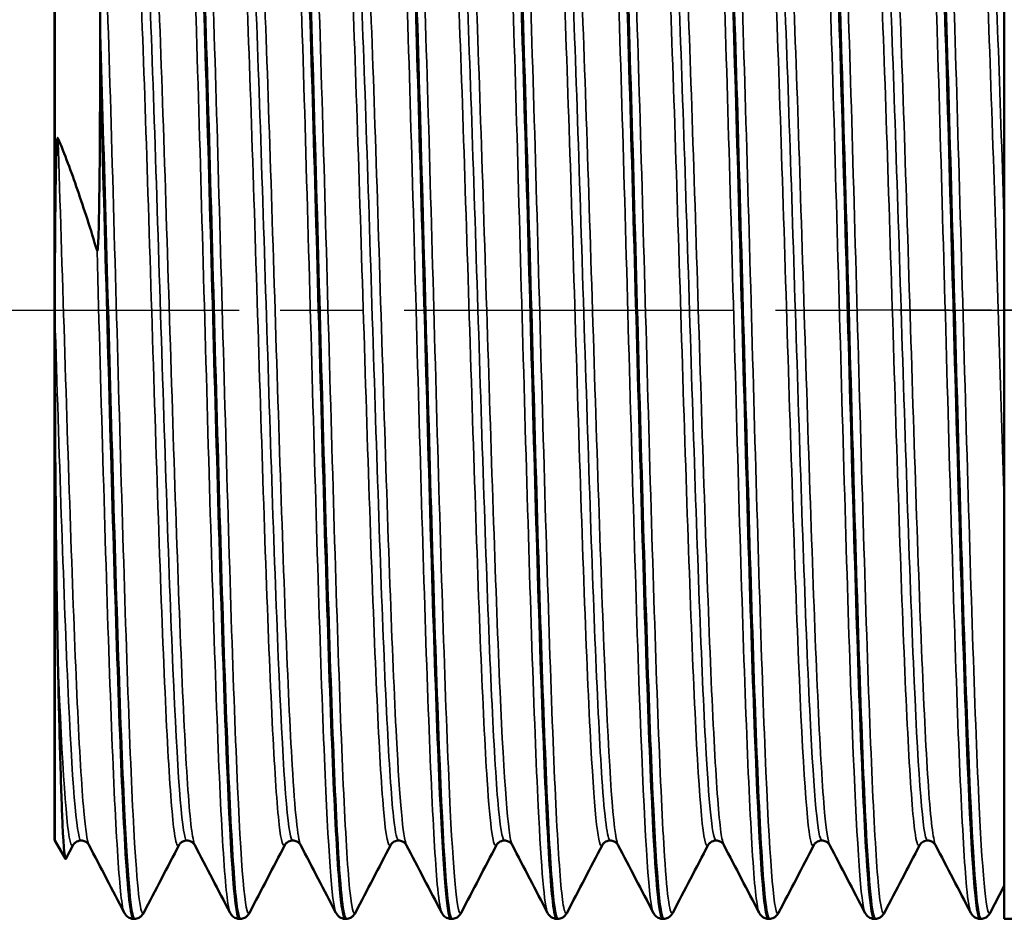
# Model space of a CAD drawing. Header units: millimetres. Extents: x -786 to 1941, y -69 to 356.
# Tile 4 of 19: x 40 to 57, y 108 to 124. Entities that reach past the tile are written whole.
import ezdxf

# ---------------------------------------------------------------- set-up
doc = ezdxf.new("R2010")
doc.units = ezdxf.units.MM
doc.linetypes.add('CHAIN', pattern=[0.7087, 0.4724, -0.0591, 0.1181, -0.0591])
for name, color, linetype, lineweight in [('Видимые тонкие (ГОСТ)', 7, 'Continuous', 35), ('Видимый контур (ГОСТ)', 7, 'Continuous', 50), ('Осевая линия (ГОСТ)', 7, 'Continuous', 25)]:
    doc.layers.add(name, color=color, linetype=linetype, lineweight=lineweight)

msp = doc.modelspace()

# ---------------------------------------------------------------- linework, layer by layer
at = {"layer": 'Видимые тонкие (ГОСТ)'}
for points, knots in [([(42.335, 129.205), (42.381, 129.29), (42.427, 128.985), (42.474, 128.297), (42.547, 127.21), (42.62, 125.18), (42.693, 122.747), (42.766, 120.34), (42.838, 117.564), (42.911, 115.142), (42.983, 112.721), (43.055, 110.679), (43.128, 109.548), (43.166, 108.949), (43.204, 108.609), (43.243, 108.535)], [7.80043, 7.80043, 7.80043, 7.80043, 8.28116, 8.28116, 8.28116, 9.041091, 9.041091, 9.041091, 9.792901, 9.792901, 9.792901, 10.544378, 10.544378, 10.544378, 10.942022, 10.942022, 10.942022, 10.942022]), ([(45.967, 129.212), (46.031, 129.329), (46.095, 128.666), (46.159, 127.343), (46.231, 125.859), (46.303, 123.559), (46.375, 121.036), (46.447, 118.515), (46.519, 115.795), (46.591, 113.578), (46.663, 111.362), (46.735, 109.67), (46.807, 108.938), (46.83, 108.708), (46.852, 108.573), (46.875, 108.532)], [20.3668, 20.3668, 20.3668, 20.3668, 21.033258, 21.033258, 21.033258, 21.780415, 21.780415, 21.780415, 22.527327, 22.527327, 22.527327, 23.274001, 23.274001, 23.274001, 23.508393, 23.508393, 23.508393, 23.508393]), ([(51.415, 129.207), (51.465, 129.298), (51.515, 128.933), (51.565, 128.134), (51.637, 126.981), (51.709, 124.935), (51.78, 122.523), (51.852, 120.112), (51.924, 117.359), (51.996, 114.972), (52.068, 112.586), (52.14, 110.59), (52.212, 109.495), (52.249, 108.928), (52.286, 108.606), (52.323, 108.534)], [39.216356, 39.216356, 39.216356, 39.216356, 39.733595, 39.733595, 39.733595, 40.480261, 40.480261, 40.480261, 41.226467, 41.226467, 41.226467, 41.972232, 41.972232, 41.972232, 42.357949, 42.357949, 42.357949, 42.357949]), ([(55.047, 129.212), (55.11, 129.326), (55.173, 128.695), (55.236, 127.424), (55.308, 125.969), (55.38, 123.69), (55.452, 121.175), (55.524, 118.666), (55.596, 115.947), (55.667, 113.715), (55.74, 111.463), (55.812, 109.731), (55.885, 108.968), (55.908, 108.72), (55.932, 108.576), (55.955, 108.533)], [51.782727, 51.782727, 51.782727, 51.782727, 52.435479, 52.435479, 52.435479, 53.182625, 53.182625, 53.182625, 53.927967, 53.927967, 53.927967, 54.679753, 54.679753, 54.679753, 54.92432, 54.92432, 54.92432, 54.92432]), ([(42.67, 129.212), (42.678, 129.198), (42.685, 129.172), (42.693, 129.134), (42.766, 128.786), (42.838, 127.429), (42.911, 125.418), (42.983, 123.407), (43.055, 120.763), (43.128, 118.175), (43.2, 115.587), (43.273, 113.081), (43.345, 111.308), (43.417, 109.536), (43.49, 108.516), (43.562, 108.511), (43.567, 108.511), (43.573, 108.516), (43.578, 108.527)], [14.190719, 14.190719, 14.190719, 14.190719, 14.27184, 14.27184, 14.27184, 15.02365, 15.02365, 15.02365, 15.775127, 15.775127, 15.775127, 16.526277, 16.526277, 16.526277, 17.277105, 17.277105, 17.277105, 17.332311, 17.332311, 17.332311, 17.332311]), ([(44.151, 129.208), (44.171, 129.249), (44.192, 129.213), (44.212, 129.096), (44.285, 128.684), (44.357, 127.275), (44.429, 125.232), (44.501, 123.19), (44.573, 120.538), (44.646, 117.96), (44.718, 115.384), (44.79, 112.91), (44.862, 111.178), (44.928, 109.604), (44.993, 108.658), (45.059, 108.527)], [14.083615, 14.083615, 14.083615, 14.083615, 14.296968, 14.296968, 14.296968, 15.046567, 15.046567, 15.046567, 15.795872, 15.795872, 15.795872, 16.544889, 16.544889, 16.544889, 17.225208, 17.225208, 17.225208, 17.225208]), ([(44.486, 129.208), (44.539, 129.1), (44.592, 128.469), (44.646, 127.382), (44.718, 125.908), (44.79, 123.611), (44.862, 121.085), (44.934, 118.559), (45.006, 115.831), (45.079, 113.604), (45.151, 111.379), (45.223, 109.678), (45.295, 108.941), (45.328, 108.604), (45.361, 108.47), (45.394, 108.534)], [20.473904, 20.473904, 20.473904, 20.473904, 21.026621, 21.026621, 21.026621, 21.775639, 21.775639, 21.775639, 22.524374, 22.524374, 22.524374, 23.272832, 23.272832, 23.272832, 23.615497, 23.615497, 23.615497, 23.615497]), ([(46.302, 129.207), (46.326, 129.162), (46.351, 129.008), (46.375, 128.742), (46.447, 127.961), (46.519, 126.226), (46.591, 123.983), (46.663, 121.741), (46.735, 119.014), (46.807, 116.504), (46.879, 113.995), (46.951, 111.728), (47.023, 110.285), (47.085, 109.034), (47.148, 108.415), (47.21, 108.528)], [26.757089, 26.757089, 26.757089, 26.757089, 27.011164, 27.011164, 27.011164, 27.758077, 27.758077, 27.758077, 28.504751, 28.504751, 28.504751, 29.251191, 29.251191, 29.251191, 29.898682, 29.898682, 29.898682, 29.898682]), ([(47.783, 129.205), (47.817, 129.271), (47.851, 129.126), (47.885, 128.764), (47.957, 128.003), (48.029, 126.288), (48.101, 124.062), (48.173, 121.835), (48.244, 119.118), (48.316, 116.608), (48.388, 114.098), (48.46, 111.818), (48.531, 110.354), (48.585, 109.269), (48.638, 108.639), (48.691, 108.531)], [26.649986, 26.649986, 26.649986, 26.649986, 27.003976, 27.003976, 27.003976, 27.74933, 27.74933, 27.74933, 28.494481, 28.494481, 28.494481, 29.239437, 29.239437, 29.239437, 29.791578, 29.791578, 29.791578, 29.791578]), ([(48.118, 129.213), (48.184, 129.081), (48.25, 128.122), (48.316, 126.53), (48.388, 124.798), (48.46, 122.336), (48.531, 119.773), (48.603, 117.211), (48.675, 114.575), (48.747, 112.54), (48.818, 110.505), (48.89, 109.09), (48.962, 108.658), (48.983, 108.53), (49.005, 108.489), (49.026, 108.532)], [33.040275, 33.040275, 33.040275, 33.040275, 33.725231, 33.725231, 33.725231, 34.470186, 34.470186, 34.470186, 35.214951, 35.214951, 35.214951, 35.95953, 35.95953, 35.95953, 36.181867, 36.181867, 36.181867, 36.181867]), ([(49.599, 129.213), (49.604, 129.223), (49.61, 129.229), (49.615, 129.228), (49.688, 129.222), (49.76, 128.196), (49.833, 126.418), (49.905, 124.642), (49.977, 122.134), (50.05, 119.546), (50.122, 116.96), (50.194, 114.321), (50.267, 112.315), (50.339, 110.31), (50.411, 108.957), (50.483, 108.607), (50.491, 108.568), (50.499, 108.542), (50.507, 108.527)], [32.933171, 32.933171, 32.933171, 32.933171, 32.989256, 32.989256, 32.989256, 33.741057, 33.741057, 33.741057, 34.492197, 34.492197, 34.492197, 35.242701, 35.242701, 35.242701, 35.99259, 35.99259, 35.99259, 36.074764, 36.074764, 36.074764, 36.074764]), ([(49.934, 129.205), (49.973, 129.13), (50.011, 128.787), (50.05, 128.183), (50.122, 127.049), (50.194, 125.008), (50.267, 122.589), (50.339, 120.172), (50.411, 117.404), (50.483, 115.002), (50.556, 112.602), (50.628, 110.592), (50.7, 109.493), (50.747, 108.77), (50.795, 108.446), (50.842, 108.533)], [39.32346, 39.32346, 39.32346, 39.32346, 39.722947, 39.722947, 39.722947, 40.47345, 40.47345, 40.47345, 41.223339, 41.223339, 41.223339, 41.972636, 41.972636, 41.972636, 42.465053, 42.465053, 42.465053, 42.465053]), ([(51.75, 129.211), (51.76, 129.193), (51.77, 129.156), (51.78, 129.099), (51.852, 128.694), (51.924, 127.3), (51.996, 125.275), (52.068, 123.251), (52.14, 120.618), (52.212, 118.051), (52.284, 115.486), (52.355, 113.012), (52.427, 111.265), (52.499, 109.518), (52.571, 108.515), (52.642, 108.511), (52.648, 108.511), (52.653, 108.516), (52.658, 108.527)], [45.606645, 45.606645, 45.606645, 45.606645, 45.711011, 45.711011, 45.711011, 46.457216, 46.457216, 46.457216, 47.202981, 47.202981, 47.202981, 47.948328, 47.948328, 47.948328, 48.693278, 48.693278, 48.693278, 48.748238, 48.748238, 48.748238, 48.748238]), ([(53.231, 129.208), (53.251, 129.248), (53.27, 129.217), (53.29, 129.112), (53.362, 128.724), (53.435, 127.335), (53.507, 125.304), (53.579, 123.277), (53.651, 120.631), (53.724, 118.052), (53.796, 115.477), (53.868, 112.994), (53.94, 111.245), (54.006, 109.633), (54.073, 108.659), (54.139, 108.527)], [45.499542, 45.499542, 45.499542, 45.499542, 45.703122, 45.703122, 45.703122, 46.453628, 46.453628, 46.453628, 47.202926, 47.202926, 47.202926, 47.951106, 47.951106, 47.951106, 48.641134, 48.641134, 48.641134, 48.641134]), ([(53.566, 129.208), (53.619, 129.102), (53.671, 128.49), (53.724, 127.434), (53.796, 125.981), (53.868, 123.701), (53.94, 121.183), (54.012, 118.668), (54.084, 115.942), (54.156, 113.705), (54.228, 111.472), (54.3, 109.75), (54.372, 108.982), (54.406, 108.616), (54.44, 108.468), (54.474, 108.534)], [51.889831, 51.889831, 51.889831, 51.889831, 52.433676, 52.433676, 52.433676, 53.181856, 53.181856, 53.181856, 53.929005, 53.929005, 53.929005, 54.675211, 54.675211, 54.675211, 55.031423, 55.031423, 55.031423, 55.031423]), ([(55.383, 129.207), (55.406, 129.165), (55.429, 129.024), (55.452, 128.784), (55.524, 128.038), (55.596, 126.338), (55.667, 124.12), (55.74, 121.882), (55.812, 119.14), (55.885, 116.607), (55.957, 114.089), (56.029, 111.805), (56.101, 110.341), (56.164, 109.053), (56.227, 108.413), (56.291, 108.528)], [58.173016, 58.173016, 58.173016, 58.173016, 58.413374, 58.413374, 58.413374, 59.158717, 59.158717, 59.158717, 59.910502, 59.910502, 59.910502, 60.657628, 60.657628, 60.657628, 61.314609, 61.314609, 61.314609, 61.314609]), ([(40.96, 128.329), (41.031, 127.281), (41.103, 125.326), (41.175, 122.965), (41.247, 120.603), (41.318, 117.859), (41.39, 115.434), (41.462, 113.009), (41.533, 110.928), (41.605, 109.722), (41.657, 108.844), (41.71, 108.437), (41.762, 108.531)], [8.273775, 8.273775, 8.273775, 8.273775, 9.018355, 9.018355, 9.018355, 9.762844, 9.762844, 9.762844, 10.507243, 10.507243, 10.507243, 11.049126, 11.049126, 11.049126, 11.049126]), ([(41.728, 128.042), (41.765, 128.113), (41.803, 127.959), (41.841, 127.573), (41.917, 126.786), (41.994, 125.044), (42.07, 122.849), (42.145, 120.688), (42.221, 118.116), (42.296, 115.852), (42.371, 113.607), (42.445, 111.692), (42.52, 110.635), (42.559, 110.087), (42.597, 109.773), (42.636, 109.698)], [7.793681, 7.793681, 7.793681, 7.793681, 8.183182, 8.183182, 8.183182, 8.977336, 8.977336, 8.977336, 9.759081, 9.759081, 9.759081, 10.534227, 10.534227, 10.534227, 10.935273, 10.935273, 10.935273, 10.935273]), ([(43.544, 128.042), (43.576, 128.104), (43.607, 128.005), (43.639, 127.739), (43.713, 127.113), (43.788, 125.566), (43.862, 123.521), (43.937, 121.478), (44.011, 118.962), (44.086, 116.662), (44.16, 114.363), (44.234, 112.308), (44.309, 111.058), (44.357, 110.256), (44.404, 109.792), (44.452, 109.697)], [14.076866, 14.076866, 14.076866, 14.076866, 14.404615, 14.404615, 14.404615, 15.177669, 15.177669, 15.177669, 15.950395, 15.950395, 15.950395, 16.7228, 16.7228, 16.7228, 17.218459, 17.218459, 17.218459, 17.218459]), ([(48.992, 128.05), (49.064, 128.185), (49.136, 127.44), (49.207, 125.999), (49.284, 124.466), (49.36, 122.16), (49.436, 119.744), (49.511, 117.379), (49.586, 114.936), (49.66, 113.088), (49.735, 111.242), (49.81, 110.012), (49.884, 109.735), (49.89, 109.715), (49.895, 109.7), (49.9, 109.69)], [32.926422, 32.926422, 32.926422, 32.926422, 33.670479, 33.670479, 33.670479, 34.462309, 34.462309, 34.462309, 35.237381, 35.237381, 35.237381, 36.011732, 36.011732, 36.011732, 36.068014, 36.068014, 36.068014, 36.068014]), ([(50.808, 128.048), (50.872, 128.164), (50.936, 127.596), (51, 126.441), (51.075, 125.1), (51.149, 122.983), (51.223, 120.666), (51.297, 118.351), (51.371, 115.863), (51.446, 113.881), (51.52, 111.899), (51.594, 110.444), (51.668, 109.911), (51.684, 109.795), (51.7, 109.723), (51.716, 109.694)], [39.209607, 39.209607, 39.209607, 39.209607, 39.873559, 39.873559, 39.873559, 40.644109, 40.644109, 40.644109, 41.414111, 41.414111, 41.414111, 42.183587, 42.183587, 42.183587, 42.3512, 42.3512, 42.3512, 42.3512]), ([(52.625, 128.044), (52.676, 128.137), (52.727, 127.804), (52.778, 127.066), (52.852, 125.999), (52.926, 124.099), (53, 121.877), (53.074, 119.632), (53.149, 117.085), (53.224, 114.937), (53.298, 112.794), (53.373, 111.073), (53.447, 110.248), (53.476, 109.933), (53.504, 109.75), (53.533, 109.697)], [45.492792, 45.492792, 45.492792, 45.492792, 46.023911, 46.023911, 46.023911, 46.790726, 46.790726, 46.790726, 47.565694, 47.565694, 47.565694, 48.339253, 48.339253, 48.339253, 48.634385, 48.634385, 48.634385, 48.634385]), ([(54.441, 128.042), (54.48, 128.117), (54.52, 127.937), (54.56, 127.499), (54.634, 126.686), (54.708, 124.992), (54.782, 122.875), (54.857, 120.737), (54.931, 118.192), (55.006, 115.94), (55.08, 113.697), (55.155, 111.771), (55.229, 110.689), (55.269, 110.109), (55.309, 109.775), (55.349, 109.698)], [51.775978, 51.775978, 51.775978, 51.775978, 52.189346, 52.189346, 52.189346, 52.956488, 52.956488, 52.956488, 53.731244, 53.731244, 53.731244, 54.503309, 54.503309, 54.503309, 54.91757, 54.91757, 54.91757, 54.91757]), ([(41.46, 128.044), (41.513, 127.938), (41.566, 127.374), (41.619, 126.41), (41.693, 125.066), (41.767, 122.958), (41.841, 120.656), (41.917, 118.267), (41.994, 115.698), (42.07, 113.687), (42.145, 111.707), (42.221, 110.292), (42.296, 109.839), (42.32, 109.694), (42.344, 109.648), (42.368, 109.696)], [7.914283, 7.914283, 7.914283, 7.914283, 8.463611, 8.463611, 8.463611, 9.229341, 9.229341, 9.229341, 10.023495, 10.023495, 10.023495, 10.80524, 10.80524, 10.80524, 11.055875, 11.055875, 11.055875, 11.055875]), ([(41.594, 127.973), (41.66, 127.968), (41.726, 127.241), (41.791, 125.934), (41.868, 124.409), (41.945, 122.108), (42.022, 119.7), (42.097, 117.33), (42.173, 114.884), (42.249, 113.053), (42.323, 111.238), (42.398, 110.048), (42.473, 109.811), (42.483, 109.78), (42.493, 109.766), (42.502, 109.766)], [7.853982, 7.853982, 7.853982, 7.853982, 8.536627, 8.536627, 8.536627, 9.333432, 9.333432, 9.333432, 10.117786, 10.117786, 10.117786, 10.894956, 10.894956, 10.894956, 10.995574, 10.995574, 10.995574, 10.995574]), ([(43.277, 128.042), (43.323, 127.95), (43.369, 127.513), (43.415, 126.757), (43.49, 125.537), (43.564, 123.502), (43.639, 121.209), (43.713, 118.917), (43.788, 116.395), (43.862, 114.333), (43.937, 112.273), (44.011, 110.696), (44.086, 110.037), (44.119, 109.744), (44.152, 109.634), (44.185, 109.698)], [14.197468, 14.197468, 14.197468, 14.197468, 14.677388, 14.677388, 14.677388, 15.450774, 15.450774, 15.450774, 16.223827, 16.223827, 16.223827, 16.996554, 16.996554, 16.996554, 17.339061, 17.339061, 17.339061, 17.339061]), ([(43.41, 127.972), (43.472, 127.965), (43.533, 127.336), (43.595, 126.182), (43.669, 124.781), (43.744, 122.621), (43.819, 120.298), (43.893, 117.976), (43.968, 115.517), (44.043, 113.6), (44.117, 111.683), (44.192, 110.329), (44.267, 109.91), (44.284, 109.814), (44.301, 109.767), (44.318, 109.769)], [14.137167, 14.137167, 14.137167, 14.137167, 14.775415, 14.775415, 14.775415, 15.550474, 15.550474, 15.550474, 16.325203, 16.325203, 16.325203, 17.099608, 17.099608, 17.099608, 17.27876, 17.27876, 17.27876, 17.27876]), ([(45.093, 128.041), (45.131, 127.967), (45.169, 127.656), (45.208, 127.114), (45.282, 126.067), (45.356, 124.171), (45.431, 121.944), (45.505, 119.718), (45.579, 117.185), (45.653, 115.038), (45.728, 112.891), (45.802, 111.153), (45.876, 110.298), (45.918, 109.819), (45.959, 109.62), (46.001, 109.698)], [20.480653, 20.480653, 20.480653, 20.480653, 20.87943, 20.87943, 20.87943, 21.650314, 21.650314, 21.650314, 22.420913, 22.420913, 22.420913, 23.191234, 23.191234, 23.191234, 23.622246, 23.622246, 23.622246, 23.622246]), ([(45.226, 127.969), (45.279, 127.964), (45.332, 127.51), (45.384, 126.648), (45.459, 125.429), (45.533, 123.407), (45.608, 121.136), (45.682, 118.866), (45.757, 116.373), (45.831, 114.34), (45.905, 112.307), (45.98, 110.757), (46.054, 110.114), (46.081, 109.883), (46.108, 109.77), (46.134, 109.772)], [20.420352, 20.420352, 20.420352, 20.420352, 20.966993, 20.966993, 20.966993, 21.739585, 21.739585, 21.739585, 22.511896, 22.511896, 22.511896, 23.283932, 23.283932, 23.283932, 23.561945, 23.561945, 23.561945, 23.561945]), ([(45.36, 128.044), (45.384, 128.091), (45.407, 128.048), (45.431, 127.912), (45.505, 127.48), (45.579, 126.114), (45.653, 124.186), (45.728, 122.259), (45.802, 119.793), (45.876, 117.46), (45.95, 115.127), (46.024, 112.953), (46.099, 111.531), (46.155, 110.447), (46.212, 109.809), (46.268, 109.694)], [20.360051, 20.360051, 20.360051, 20.360051, 20.604155, 20.604155, 20.604155, 21.374754, 21.374754, 21.374754, 22.145075, 22.145075, 22.145075, 22.915123, 22.915123, 22.915123, 23.501644, 23.501644, 23.501644, 23.501644]), ([(46.909, 128.043), (46.935, 127.994), (46.962, 127.832), (46.988, 127.554), (47.062, 126.779), (47.136, 125.112), (47.21, 123.008), (47.284, 120.904), (47.359, 118.385), (47.433, 116.136), (47.507, 113.887), (47.581, 111.932), (47.655, 110.802), (47.709, 109.976), (47.763, 109.597), (47.817, 109.695)], [26.763839, 26.763839, 26.763839, 26.763839, 27.038869, 27.038869, 27.038869, 27.807644, 27.807644, 27.807644, 28.576182, 28.576182, 28.576182, 29.344488, 29.344488, 29.344488, 29.905431, 29.905431, 29.905431, 29.905431]), ([(47.042, 127.967), (47.085, 127.965), (47.127, 127.681), (47.169, 127.12), (47.243, 126.131), (47.317, 124.294), (47.391, 122.108), (47.466, 119.923), (47.54, 117.416), (47.614, 115.268), (47.688, 113.122), (47.762, 111.36), (47.837, 110.463), (47.875, 110.003), (47.913, 109.773), (47.951, 109.773)], [26.703538, 26.703538, 26.703538, 26.703538, 27.140194, 27.140194, 27.140194, 27.910704, 27.910704, 27.910704, 28.680981, 28.680981, 28.680981, 29.451031, 29.451031, 29.451031, 29.84513, 29.84513, 29.84513, 29.84513]), ([(47.176, 128.048), (47.188, 128.071), (47.199, 128.072), (47.21, 128.051), (47.284, 127.915), (47.359, 126.833), (47.433, 125.1), (47.507, 123.368), (47.581, 121.004), (47.655, 118.649), (47.729, 116.295), (47.803, 113.977), (47.877, 112.323), (47.946, 110.777), (48.015, 109.827), (48.084, 109.69)], [26.643237, 26.643237, 26.643237, 26.643237, 26.761485, 26.761485, 26.761485, 27.530023, 27.530023, 27.530023, 28.298329, 28.298329, 28.298329, 29.066409, 29.066409, 29.066409, 29.784829, 29.784829, 29.784829, 29.784829]), ([(48.725, 128.047), (48.738, 128.023), (48.751, 127.971), (48.764, 127.89), (48.838, 127.432), (48.912, 126.051), (48.986, 124.121), (49.06, 122.191), (49.134, 119.734), (49.207, 117.413), (49.284, 115.016), (49.36, 112.794), (49.436, 111.384), (49.502, 110.173), (49.567, 109.572), (49.633, 109.691)], [33.047024, 33.047024, 33.047024, 33.047024, 33.182751, 33.182751, 33.182751, 33.94979, 33.94979, 33.94979, 34.716638, 34.716638, 34.716638, 35.508468, 35.508468, 35.508468, 36.188617, 36.188617, 36.188617, 36.188617]), ([(48.859, 127.967), (48.889, 127.969), (48.919, 127.826), (48.949, 127.537), (49.023, 126.822), (49.097, 125.218), (49.171, 123.16), (49.247, 121.03), (49.324, 118.438), (49.401, 116.134), (49.476, 113.885), (49.551, 111.937), (49.625, 110.83), (49.672, 110.134), (49.72, 109.776), (49.767, 109.772)], [32.986723, 32.986723, 32.986723, 32.986723, 33.298063, 33.298063, 33.298063, 34.066867, 34.066867, 34.066867, 34.862657, 34.862657, 34.862657, 35.63979, 35.63979, 35.63979, 36.128316, 36.128316, 36.128316, 36.128316]), ([(50.541, 128.049), (50.545, 128.041), (50.55, 128.029), (50.554, 128.014), (50.629, 127.761), (50.703, 126.56), (50.777, 124.739), (50.852, 122.919), (50.926, 120.5), (51, 118.144), (51.075, 115.789), (51.149, 113.523), (51.223, 111.963), (51.297, 110.404), (51.371, 109.569), (51.446, 109.684), (51.447, 109.686), (51.448, 109.688), (51.449, 109.69)], [39.330209, 39.330209, 39.330209, 39.330209, 39.376875, 39.376875, 39.376875, 40.148595, 40.148595, 40.148595, 40.919718, 40.919718, 40.919718, 41.690268, 41.690268, 41.690268, 42.46027, 42.46027, 42.46027, 42.471802, 42.471802, 42.471802, 42.471802]), ([(50.675, 127.968), (50.698, 127.971), (50.722, 127.883), (50.746, 127.702), (50.82, 127.133), (50.895, 125.646), (50.969, 123.648), (51.043, 121.652), (51.118, 119.171), (51.192, 116.882), (51.267, 114.596), (51.341, 112.529), (51.415, 111.248), (51.471, 110.287), (51.527, 109.776), (51.583, 109.769)], [39.269908, 39.269908, 39.269908, 39.269908, 39.515044, 39.515044, 39.515044, 40.288187, 40.288187, 40.288187, 41.06075, 41.06075, 41.06075, 41.832759, 41.832759, 41.832759, 42.411501, 42.411501, 42.411501, 42.411501]), ([(52.357, 128.049), (52.423, 127.916), (52.49, 127.041), (52.556, 125.6), (52.63, 123.997), (52.704, 121.713), (52.778, 119.364), (52.852, 117.017), (52.926, 114.632), (53, 112.854), (53.074, 111.057), (53.149, 109.901), (53.224, 109.705), (53.237, 109.668), (53.251, 109.665), (53.265, 109.693)], [45.613395, 45.613395, 45.613395, 45.613395, 46.302869, 46.302869, 46.302869, 47.07007, 47.07007, 47.07007, 47.836885, 47.836885, 47.836885, 48.611853, 48.611853, 48.611853, 48.754987, 48.754987, 48.754987, 48.754987]), ([(52.491, 127.972), (52.504, 127.973), (52.516, 127.948), (52.529, 127.895), (52.603, 127.587), (52.677, 126.35), (52.751, 124.52), (52.825, 122.69), (52.899, 120.288), (52.974, 117.966), (53.048, 115.62), (53.123, 113.382), (53.198, 111.873), (53.265, 110.524), (53.332, 109.772), (53.399, 109.766)], [45.553093, 45.553093, 45.553093, 45.553093, 45.685309, 45.685309, 45.685309, 46.454484, 46.454484, 46.454484, 47.223269, 47.223269, 47.223269, 48.000353, 48.000353, 48.000353, 48.694686, 48.694686, 48.694686, 48.694686]), ([(54.173, 128.045), (54.228, 127.934), (54.283, 127.327), (54.338, 126.294), (54.412, 124.905), (54.486, 122.76), (54.56, 120.44), (54.634, 118.123), (54.708, 115.657), (54.782, 113.711), (54.857, 111.744), (54.931, 110.33), (55.006, 109.857), (55.031, 109.698), (55.056, 109.646), (55.081, 109.696)], [51.89658, 51.89658, 51.89658, 51.89658, 52.467528, 52.467528, 52.467528, 53.235505, 53.235505, 53.235505, 54.002647, 54.002647, 54.002647, 54.777403, 54.777403, 54.777403, 55.038172, 55.038172, 55.038172, 55.038172]), ([(54.307, 127.974), (54.31, 127.975), (54.313, 127.973), (54.316, 127.971), (54.39, 127.9), (54.464, 126.889), (54.538, 125.213), (54.612, 123.538), (54.686, 121.219), (54.76, 118.884), (54.835, 116.526), (54.91, 114.18), (54.985, 112.496), (55.06, 110.818), (55.134, 109.817), (55.209, 109.767), (55.211, 109.765), (55.213, 109.765), (55.215, 109.765)], [51.836279, 51.836279, 51.836279, 51.836279, 51.866347, 51.866347, 51.866347, 52.636342, 52.636342, 52.636342, 53.405488, 53.405488, 53.405488, 54.182467, 54.182467, 54.182467, 54.956704, 54.956704, 54.956704, 54.977871, 54.977871, 54.977871, 54.977871]), ([(55.989, 128.042), (56.033, 127.956), (56.076, 127.567), (56.12, 126.89), (56.194, 125.729), (56.269, 123.739), (56.343, 121.464), (56.406, 119.549), (56.469, 117.451), (56.531, 115.587)], [58.179765, 58.179765, 58.179765, 58.179765, 58.630853, 58.630853, 58.630853, 59.404327, 59.404327, 59.404327, 60.055213, 60.055213, 60.055213, 60.055213]), ([(56.123, 127.974), (56.191, 127.968), (56.259, 127.193), (56.326, 125.811), (56.395, 124.419), (56.463, 122.428), (56.531, 120.303)], [58.119464, 58.119464, 58.119464, 58.119464, 58.82328, 58.82328, 58.82328, 59.532134, 59.532134, 59.532134, 59.532134]), ([(40.289, 121.822), (40.363, 119.594), (40.437, 117.076), (40.511, 114.948), (40.585, 112.82), (40.658, 111.107), (40.732, 110.272), (40.762, 109.943), (40.791, 109.751), (40.82, 109.697)], [2.814799, 2.814799, 2.814799, 2.814799, 3.582155, 3.582155, 3.582155, 4.349411, 4.349411, 4.349411, 4.652088, 4.652088, 4.652088, 4.652088]), ([(40.96, 119.889), (41.031, 117.331), (41.103, 114.687), (41.175, 112.634), (41.247, 110.581), (41.318, 109.14), (41.39, 108.679), (41.402, 108.601), (41.414, 108.551), (41.427, 108.529)], [3.043026, 3.043026, 3.043026, 3.043026, 3.787606, 3.787606, 3.787606, 4.532095, 4.532095, 4.532095, 4.658837, 4.658837, 4.658837, 4.658837]), ([(40.236, 118.751), (40.31, 116.416), (40.384, 114.107), (40.458, 112.451), (40.532, 110.796), (40.606, 109.811), (40.681, 109.766), (40.682, 109.765), (40.684, 109.765), (40.686, 109.765)], [3.154621, 3.154621, 3.154621, 3.154621, 3.923927, 3.923927, 3.923927, 4.693131, 4.693131, 4.693131, 4.712389, 4.712389, 4.712389, 4.712389]), ([(40.289, 112.81), (40.363, 111.04), (40.437, 109.903), (40.511, 109.706), (40.525, 109.668), (40.538, 109.665), (40.552, 109.693)], [3.8609582, 3.8609582, 3.8609582, 3.8609582, 4.6283143, 4.6283143, 4.6283143, 4.77269, 4.77269, 4.77269, 4.77269])]:
    msp.add_open_spline(points, degree=3, knots=knots, dxfattribs=at)
at = {"layer": 'Видимый контур (ГОСТ)'}
for p, q in [((56.531, 108.42), (56.531, 129.32)), ((40.231, 127.967), (40.231, 109.773)), ((40.236, 109.765), (40.236, 127.974)), ((40.236, 127.974), (40.236, 109.765)), ((41.012, 123.059), (41.012, 123.614)), ((40.231, 109.773), (40.236, 109.765)), ((40.236, 109.765), (40.418, 109.449)), ((40.552, 109.69), (40.427, 109.45)), ((56.531, 108.988), (56.291, 108.526)), ((41.603, 108.42), (41.586, 108.42)), ((43.419, 108.42), (43.402, 108.42)), ((45.235, 108.42), (45.218, 108.42)), ((47.051, 108.42), (47.034, 108.42)), ((48.867, 108.42), (48.85, 108.42)), ((50.683, 108.42), (50.666, 108.42)), ((52.499, 108.42), (52.482, 108.42)), ((54.315, 108.42), (54.298, 108.42)), ((56.131, 108.42), (56.114, 108.42)), ((57.731, 108.42), (56.531, 108.42))]:
    msp.add_line(p, q, dxfattribs=at)
for points, knots in [([(42.493, 129.318), (42.503, 129.319), (42.513, 129.303), (42.523, 129.268), (42.596, 129.005), (42.668, 127.706), (42.741, 125.712), (42.814, 123.737), (42.886, 121.102), (42.958, 118.491), (43.03, 115.881), (43.103, 113.322), (43.175, 111.476), (43.247, 109.631), (43.319, 108.519), (43.392, 108.426), (43.395, 108.422), (43.398, 108.42), (43.402, 108.42)], [7.85275, 7.85275, 7.85275, 7.85275, 7.953658, 7.953658, 7.953658, 8.710943, 8.710943, 8.710943, 9.461026, 9.461026, 9.461026, 10.210779, 10.210779, 10.210779, 10.960208, 10.960208, 10.960208, 10.995574, 10.995574, 10.995574, 10.995574]), ([(43.419, 108.424), (43.402, 108.421), (43.384, 108.476), (43.366, 108.591), (43.295, 109.058), (43.223, 110.514), (43.151, 112.586), (43.08, 114.656), (43.008, 117.32), (42.936, 119.897), (42.865, 122.472), (42.793, 124.936), (42.722, 126.661), (42.651, 128.354), (42.581, 129.318), (42.511, 129.32)], [-17.279991, -17.279991, -17.279991, -17.279991, -17.097578, -17.097578, -17.097578, -16.353102, -16.353102, -16.353102, -15.609473, -15.609473, -15.609473, -14.866606, -14.866606, -14.866606, -14.137167, -14.137167, -14.137167, -14.137167]), ([(44.309, 129.315), (44.364, 129.311), (44.419, 128.751), (44.473, 127.693), (44.545, 126.297), (44.617, 124.051), (44.689, 121.533), (44.761, 119.016), (44.833, 116.252), (44.905, 113.955), (44.977, 111.659), (45.049, 109.851), (45.121, 108.998), (45.154, 108.616), (45.186, 108.427), (45.218, 108.428)], [14.135935, 14.135935, 14.135935, 14.135935, 14.702679, 14.702679, 14.702679, 15.450278, 15.450278, 15.450278, 16.197592, 16.197592, 16.197592, 16.944626, 16.944626, 16.944626, 17.27876, 17.27876, 17.27876, 17.27876]), ([(45.235, 108.426), (45.187, 108.428), (45.139, 108.858), (45.091, 109.687), (45.019, 110.923), (44.948, 113.035), (44.876, 115.484), (44.805, 117.932), (44.733, 120.693), (44.661, 123.063), (44.59, 125.432), (44.518, 127.388), (44.447, 128.431), (44.407, 129.015), (44.367, 129.31), (44.327, 129.311)], [-23.563177, -23.563177, -23.563177, -23.563177, -23.064365, -23.064365, -23.064365, -22.321099, -22.321099, -22.321099, -21.578205, -21.578205, -21.578205, -20.835663, -20.835663, -20.835663, -20.420352, -20.420352, -20.420352, -20.420352]), ([(46.126, 129.313), (46.15, 129.316), (46.175, 129.207), (46.2, 128.981), (46.272, 128.325), (46.343, 126.694), (46.415, 124.508), (46.487, 122.322), (46.559, 119.603), (46.631, 117.047), (46.702, 114.492), (46.774, 112.125), (46.846, 110.554), (46.909, 109.182), (46.971, 108.428), (47.034, 108.421)], [20.419121, 20.419121, 20.419121, 20.419121, 20.675787, 20.675787, 20.675787, 21.421255, 21.421255, 21.421255, 22.166482, 22.166482, 22.166482, 22.911471, 22.911471, 22.911471, 23.561945, 23.561945, 23.561945, 23.561945]), ([(47.051, 108.421), (47.044, 108.42), (47.037, 108.428), (47.03, 108.446), (46.958, 108.631), (46.886, 109.829), (46.814, 111.731), (46.742, 113.631), (46.67, 116.215), (46.598, 118.817), (46.527, 121.417), (46.455, 124.009), (46.383, 125.927), (46.311, 127.843), (46.239, 129.067), (46.167, 129.283), (46.159, 129.308), (46.151, 129.319), (46.143, 129.318)], [-29.846362, -29.846362, -29.846362, -29.846362, -29.773997, -29.773997, -29.773997, -29.026427, -29.026427, -29.026427, -28.279421, -28.279421, -28.279421, -27.532958, -27.532958, -27.532958, -26.787016, -26.787016, -26.787016, -26.703538, -26.703538, -26.703538, -26.703538]), ([(47.942, 129.319), (48.007, 129.316), (48.072, 128.505), (48.137, 127.04), (48.208, 125.425), (48.28, 123.033), (48.352, 120.474), (48.423, 117.915), (48.495, 115.216), (48.566, 113.063), (48.638, 110.911), (48.71, 109.327), (48.781, 108.716), (48.804, 108.519), (48.827, 108.424), (48.85, 108.426)], [26.702306, 26.702306, 26.702306, 26.702306, 27.376736, 27.376736, 27.376736, 28.120217, 28.120217, 28.120217, 28.863503, 28.863503, 28.863503, 29.6066, 29.6066, 29.6066, 29.84513, 29.84513, 29.84513, 29.84513]), ([(48.867, 108.428), (48.832, 108.426), (48.798, 108.648), (48.763, 109.095), (48.691, 110.01), (48.619, 111.859), (48.548, 114.17), (48.476, 116.481), (48.405, 119.232), (48.333, 121.721), (48.262, 124.209), (48.19, 126.412), (48.119, 127.768), (48.065, 128.776), (48.012, 129.307), (47.959, 129.314)], [-36.129547, -36.129547, -36.129547, -36.129547, -35.766855, -35.766855, -35.766855, -35.023942, -35.023942, -35.023942, -34.281208, -34.281208, -34.281208, -33.538648, -33.538648, -33.538648, -32.986723, -32.986723, -32.986723, -32.986723]), ([(49.758, 129.311), (49.793, 129.313), (49.829, 129.085), (49.864, 128.626), (49.936, 127.691), (50.008, 125.807), (50.081, 123.462), (50.153, 121.119), (50.225, 118.34), (50.297, 115.844), (50.369, 113.349), (50.441, 111.162), (50.513, 109.847), (50.564, 108.918), (50.615, 108.431), (50.666, 108.425)], [32.985491, 32.985491, 32.985491, 32.985491, 33.353142, 33.353142, 33.353142, 34.102538, 34.102538, 34.102538, 34.851303, 34.851303, 34.851303, 35.599459, 35.599459, 35.599459, 36.128316, 36.128316, 36.128316, 36.128316]), ([(50.684, 108.42), (50.617, 108.422), (50.55, 109.289), (50.483, 110.839), (50.411, 112.498), (50.339, 114.924), (50.267, 117.494), (50.196, 120.065), (50.124, 122.754), (50.052, 124.876), (49.98, 126.997), (49.909, 128.529), (49.837, 129.081), (49.816, 129.239), (49.796, 129.316), (49.775, 129.314)], [-42.412733, -42.412733, -42.412733, -42.412733, -41.717226, -41.717226, -41.717226, -40.972694, -40.972694, -40.972694, -40.228382, -40.228382, -40.228382, -39.484286, -39.484286, -39.484286, -39.269908, -39.269908, -39.269908, -39.269908]), ([(51.574, 129.319), (51.58, 129.32), (51.586, 129.313), (51.592, 129.3), (51.664, 129.139), (51.736, 127.972), (51.807, 126.098), (51.879, 124.225), (51.951, 121.665), (52.023, 119.072), (52.094, 116.481), (52.166, 113.883), (52.238, 111.942), (52.309, 110.003), (52.381, 108.739), (52.453, 108.474), (52.463, 108.438), (52.472, 108.421), (52.482, 108.422)], [39.268676, 39.268676, 39.268676, 39.268676, 39.331882, 39.331882, 39.331882, 40.076848, 40.076848, 40.076848, 40.821357, 40.821357, 40.821357, 41.565431, 41.565431, 41.565431, 42.30909, 42.30909, 42.30909, 42.411501, 42.411501, 42.411501, 42.411501]), ([(52.5, 108.427), (52.474, 108.424), (52.448, 108.542), (52.422, 108.787), (52.35, 109.47), (52.279, 111.129), (52.207, 113.335), (52.135, 115.541), (52.063, 118.272), (51.991, 120.826), (51.919, 123.379), (51.847, 125.73), (51.775, 127.275), (51.714, 128.592), (51.653, 129.311), (51.591, 129.318)], [-48.695918, -48.695918, -48.695918, -48.695918, -48.428829, -48.428829, -48.428829, -47.68207, -47.68207, -47.68207, -46.93558, -46.93558, -46.93558, -46.189353, -46.189353, -46.189353, -45.553093, -45.553093, -45.553093, -45.553093]), ([(53.39, 129.313), (53.437, 129.311), (53.483, 128.907), (53.53, 128.122), (53.602, 126.912), (53.674, 124.808), (53.746, 122.353), (53.818, 119.902), (53.89, 117.125), (53.962, 114.737), (54.034, 112.352), (54.106, 110.379), (54.177, 109.323), (54.218, 108.73), (54.258, 108.429), (54.298, 108.428)], [45.551862, 45.551862, 45.551862, 45.551862, 46.036517, 46.036517, 46.036517, 46.784045, 46.784045, 46.784045, 47.53047, 47.53047, 47.53047, 48.275877, 48.275877, 48.275877, 48.694686, 48.694686, 48.694686, 48.694686]), ([(54.316, 108.424), (54.261, 108.428), (54.207, 108.987), (54.152, 110.042), (54.08, 111.438), (54.008, 113.689), (53.936, 116.213), (53.864, 118.736), (53.791, 121.504), (53.719, 123.804), (53.647, 126.102), (53.575, 127.908), (53.503, 128.754), (53.471, 129.128), (53.439, 129.313), (53.407, 129.312)], [-54.979103, -54.979103, -54.979103, -54.979103, -54.413248, -54.413248, -54.413248, -53.664138, -53.664138, -53.664138, -52.915342, -52.915342, -52.915342, -52.166853, -52.166853, -52.166853, -51.836279, -51.836279, -51.836279, -51.836279]), ([(55.206, 129.316), (55.222, 129.318), (55.239, 129.271), (55.255, 129.173), (55.327, 128.739), (55.399, 127.311), (55.47, 125.257), (55.542, 123.206), (55.614, 120.552), (55.685, 117.972), (55.758, 115.37), (55.83, 112.87), (55.902, 111.118), (55.973, 109.401), (56.044, 108.421), (56.114, 108.42)], [51.835047, 51.835047, 51.835047, 51.835047, 52.004195, 52.004195, 52.004195, 52.749527, 52.749527, 52.749527, 53.493093, 53.493093, 53.493093, 54.24279, 54.24279, 54.24279, 54.977871, 54.977871, 54.977871, 54.977871]), ([(56.132, 108.422), (56.122, 108.42), (56.112, 108.438), (56.102, 108.475), (56.03, 108.739), (55.959, 110), (55.887, 111.935), (55.816, 113.871), (55.744, 116.461), (55.673, 119.048), (55.601, 121.634), (55.529, 124.191), (55.458, 126.066), (55.386, 127.939), (55.315, 129.115), (55.244, 129.294), (55.237, 129.311), (55.23, 129.319), (55.223, 129.319)], [-61.262288, -61.262288, -61.262288, -61.262288, -61.158602, -61.158602, -61.158602, -60.41586, -60.41586, -60.41586, -59.673206, -59.673206, -59.673206, -58.930639, -58.930639, -58.930639, -58.189103, -58.189103, -58.189103, -58.119464, -58.119464, -58.119464, -58.119464]), ([(40.96, 128.329), (40.977, 127.881), (40.988, 127.245), (41.006, 125.644), (41.012, 124.681), (41.012, 123.614)], [-0.7093678, -0.7093678, -0.7093678, -0.7093678, -0.3595332, -0.3595332, 0, 0, 0, 0]), ([(41.603, 108.423), (41.544, 108.427), (41.485, 109.085), (41.426, 110.305), (41.354, 111.8), (41.282, 114.125), (41.21, 116.676), (41.144, 119.002), (41.078, 121.495), (41.012, 123.614)], [-10.996806, -10.996806, -10.996806, -10.996806, -10.385492, -10.385492, -10.385492, -9.636229, -9.636229, -9.636229, -8.953541, -8.953541, -8.953541, -8.953541]), ([(41.012, 123.059), (41.012, 122.1), (41.007, 121.23), (40.99, 120.276), (40.983, 120.058), (40.973, 119.936), (40.971, 119.913), (40.968, 119.895), (40.967, 119.891), (40.966, 119.887), (40.966, 119.886), (40.965, 119.884), (40.964, 119.884), (40.964, 119.883), (40.964, 119.883), (40.963, 119.883), (40.963, 119.883), (40.962, 119.884), (40.962, 119.884), (40.961, 119.886), (40.96, 119.887), (40.96, 119.889)], [-0.09666966, -0.09666966, -0.09666966, -0.09666966, -0.03427064, -0.03427064, -0.00769672, -0.00769672, -0.00316525, -0.00316525, -0.00200695, -0.00200695, -0.00156152, -0.00156152, -0.0013214, -0.0013214, -0.00113365, -0.00113365, -0.00092918, -0.00092918, -0.00062197, -0.00062197, 0, 0, 0, 0]), ([(41.012, 123.059), (41.084, 120.688), (41.156, 117.927), (41.227, 115.479), (41.299, 113.032), (41.37, 110.922), (41.442, 109.687), (41.49, 108.86), (41.538, 108.43), (41.586, 108.426)], [2.729103, 2.729103, 2.729103, 2.729103, 3.472023, 3.472023, 3.472023, 4.214854, 4.214854, 4.214854, 4.712389, 4.712389, 4.712389, 4.712389]), ([(40.289, 121.822), (40.288, 121.823), (40.288, 121.824), (40.287, 121.825), (40.286, 121.826), (40.286, 121.826), (40.285, 121.826), (40.285, 121.825), (40.284, 121.825), (40.284, 121.824), (40.283, 121.823), (40.282, 121.821), (40.282, 121.819), (40.28, 121.812), (40.279, 121.805), (40.273, 121.765), (40.27, 121.714), (40.26, 121.527), (40.255, 121.324), (40.241, 120.525), (40.236, 119.728), (40.236, 118.751)], [-0.5181665, -0.5181665, -0.5181665, -0.5181665, -0.5132975, -0.5132975, -0.5109318, -0.5109318, -0.5091616, -0.5091616, -0.507293, -0.507293, -0.5045844, -0.5045844, -0.4997776, -0.4997776, -0.4839534, -0.4839534, -0.4294399, -0.4294399, -0.2930618, -0.2930618, 0, 0, 0, 0]), ([(40.96, 119.889), (40.85, 120.254), (40.738, 120.604), (40.515, 121.249), (40.403, 121.547), (40.289, 121.822)], [-0.2604192, -0.2604192, -0.2604192, -0.2604192, -0.1273787, -0.1273787, 0, 0, 0, 0]), ([(40.236, 118.751), (40.236, 117.667), (40.241, 116.598), (40.259, 114.574), (40.271, 113.64), (40.289, 112.81)], [-0.6487241, -0.6487241, -0.6487241, -0.6487241, -0.323175, -0.323175, 0, 0, 0, 0]), ([(40.289, 112.81), (40.302, 112.191), (40.315, 111.642), (40.342, 110.706), (40.355, 110.325), (40.388, 109.612), (40.407, 109.412), (40.427, 109.45), (40.427, 109.45), (40.427, 109.45)], [-4.3348598, -4.3348598, -4.3348598, -4.3348598, -4.0933896, -4.0933896, -3.8501451, -3.8501451, -3.4827839, -3.4827839, -3.4826844, -3.4826844, -3.4826844, -3.4826844]), ([(40.686, 109.765), (40.65, 109.765), (40.616, 109.751), (40.578, 109.725), (40.568, 109.713), (40.557, 109.698), (40.554, 109.693), (40.552, 109.69)], [0, 0, 0, 0, 0.0219886, 0.0219886, 0.04094287, 0.04094287, 0.05822789, 0.05822789, 0.05822789, 0.05822789]), ([(40.82, 109.69), (40.817, 109.695), (40.813, 109.705), (40.786, 109.731), (40.773, 109.741), (40.736, 109.758), (40.711, 109.765), (40.686, 109.765)], [0, 0, 0, 0, 0.02814735, 0.02814735, 0.04292595, 0.04292595, 0.05825305, 0.05825305, 0.05825305, 0.05825305]), ([(42.502, 109.765), (42.467, 109.765), (42.433, 109.751), (42.394, 109.725), (42.384, 109.713), (42.373, 109.698), (42.37, 109.693), (42.368, 109.69)], [0, 0, 0, 0, 0.0219886, 0.0219886, 0.04094287, 0.04094287, 0.05822789, 0.05822789, 0.05822789, 0.05822789]), ([(42.636, 109.69), (42.633, 109.695), (42.629, 109.705), (42.602, 109.731), (42.589, 109.741), (42.552, 109.758), (42.527, 109.765), (42.502, 109.765)], [0, 0, 0, 0, 0.02814735, 0.02814735, 0.04292595, 0.04292595, 0.05825305, 0.05825305, 0.05825305, 0.05825305]), ([(44.318, 109.765), (44.283, 109.765), (44.249, 109.751), (44.21, 109.725), (44.2, 109.713), (44.189, 109.698), (44.186, 109.693), (44.185, 109.69)], [0, 0, 0, 0, 0.0219886, 0.0219886, 0.04094287, 0.04094287, 0.05822789, 0.05822789, 0.05822789, 0.05822789]), ([(44.452, 109.69), (44.45, 109.695), (44.445, 109.705), (44.418, 109.731), (44.405, 109.741), (44.368, 109.758), (44.343, 109.765), (44.318, 109.765)], [0, 0, 0, 0, 0.02814735, 0.02814735, 0.04292595, 0.04292595, 0.05825305, 0.05825305, 0.05825305, 0.05825305]), ([(46.134, 109.765), (46.099, 109.765), (46.065, 109.751), (46.026, 109.725), (46.017, 109.713), (46.005, 109.698), (46.002, 109.693), (46.001, 109.69)], [0, 0, 0, 0, 0.0219886, 0.0219886, 0.04094287, 0.04094287, 0.05822789, 0.05822789, 0.05822789, 0.05822789]), ([(46.268, 109.69), (46.266, 109.695), (46.261, 109.705), (46.234, 109.731), (46.221, 109.741), (46.184, 109.758), (46.159, 109.765), (46.134, 109.765)], [0, 0, 0, 0, 0.02814735, 0.02814735, 0.04292595, 0.04292595, 0.05825305, 0.05825305, 0.05825305, 0.05825305]), ([(47.951, 109.765), (47.915, 109.765), (47.881, 109.751), (47.843, 109.725), (47.833, 109.713), (47.821, 109.698), (47.818, 109.693), (47.817, 109.69)], [0, 0, 0, 0, 0.0219886, 0.0219886, 0.04094287, 0.04094287, 0.05822789, 0.05822789, 0.05822789, 0.05822789]), ([(48.084, 109.69), (48.082, 109.695), (48.077, 109.705), (48.05, 109.731), (48.037, 109.741), (48, 109.758), (47.975, 109.765), (47.951, 109.765)], [0, 0, 0, 0, 0.02814735, 0.02814735, 0.04292595, 0.04292595, 0.05825305, 0.05825305, 0.05825305, 0.05825305]), ([(49.767, 109.765), (49.731, 109.765), (49.697, 109.751), (49.659, 109.725), (49.649, 109.713), (49.637, 109.698), (49.634, 109.693), (49.633, 109.69)], [0, 0, 0, 0, 0.0219886, 0.0219886, 0.04094287, 0.04094287, 0.05822789, 0.05822789, 0.05822789, 0.05822789]), ([(49.9, 109.69), (49.898, 109.695), (49.893, 109.705), (49.866, 109.731), (49.853, 109.741), (49.816, 109.758), (49.792, 109.765), (49.767, 109.765)], [0, 0, 0, 0, 0.02814735, 0.02814735, 0.04292595, 0.04292595, 0.05825305, 0.05825305, 0.05825305, 0.05825305]), ([(51.583, 109.765), (51.547, 109.765), (51.513, 109.751), (51.475, 109.725), (51.465, 109.713), (51.453, 109.698), (51.451, 109.693), (51.449, 109.69)], [0, 0, 0, 0, 0.0219886, 0.0219886, 0.04094287, 0.04094287, 0.05822789, 0.05822789, 0.05822789, 0.05822789]), ([(51.716, 109.69), (51.714, 109.695), (51.709, 109.705), (51.683, 109.731), (51.669, 109.741), (51.632, 109.758), (51.608, 109.765), (51.583, 109.765)], [0, 0, 0, 0, 0.02814735, 0.02814735, 0.04292595, 0.04292595, 0.05825305, 0.05825305, 0.05825305, 0.05825305]), ([(53.399, 109.765), (53.363, 109.765), (53.329, 109.751), (53.291, 109.725), (53.281, 109.713), (53.269, 109.698), (53.267, 109.693), (53.265, 109.69)], [0, 0, 0, 0, 0.0219886, 0.0219886, 0.04094287, 0.04094287, 0.05822789, 0.05822789, 0.05822789, 0.05822789]), ([(53.533, 109.69), (53.53, 109.695), (53.525, 109.705), (53.499, 109.731), (53.485, 109.741), (53.448, 109.758), (53.424, 109.765), (53.399, 109.765)], [0, 0, 0, 0, 0.02814735, 0.02814735, 0.04292595, 0.04292595, 0.05825305, 0.05825305, 0.05825305, 0.05825305]), ([(55.215, 109.765), (55.179, 109.765), (55.145, 109.751), (55.107, 109.725), (55.097, 109.713), (55.085, 109.698), (55.083, 109.693), (55.081, 109.69)], [0, 0, 0, 0, 0.0219886, 0.0219886, 0.04094287, 0.04094287, 0.05822789, 0.05822789, 0.05822789, 0.05822789]), ([(55.349, 109.69), (55.346, 109.695), (55.341, 109.705), (55.315, 109.731), (55.302, 109.741), (55.264, 109.758), (55.24, 109.765), (55.215, 109.765)], [0, 0, 0, 0, 0.02814735, 0.02814735, 0.04292595, 0.04292595, 0.05825305, 0.05825305, 0.05825305, 0.05825305]), ([(41.585, 108.42), (41.549, 108.421), (41.515, 108.435), (41.47, 108.466), (41.457, 108.481), (41.438, 108.506), (41.432, 108.517), (41.427, 108.526)], [0, 0, 0, 0, 0.02092531, 0.02092531, 0.04042021, 0.04042021, 0.05806634, 0.05806634, 0.05806634, 0.05806634]), ([(41.762, 108.526), (41.754, 108.511), (41.744, 108.493), (41.71, 108.46), (41.695, 108.449), (41.655, 108.428), (41.63, 108.421), (41.603, 108.42)], [0, 0, 0, 0, 0.02822066, 0.02822066, 0.04289582, 0.04289582, 0.05809548, 0.05809548, 0.05809548, 0.05809548]), ([(43.401, 108.42), (43.365, 108.421), (43.331, 108.435), (43.286, 108.466), (43.273, 108.481), (43.254, 108.506), (43.248, 108.517), (43.243, 108.526)], [0, 0, 0, 0, 0.02092531, 0.02092531, 0.04042021, 0.04042021, 0.05806634, 0.05806634, 0.05806634, 0.05806634]), ([(43.578, 108.526), (43.57, 108.511), (43.56, 108.493), (43.526, 108.46), (43.511, 108.449), (43.471, 108.428), (43.446, 108.421), (43.419, 108.42)], [0, 0, 0, 0, 0.02822066, 0.02822066, 0.04289582, 0.04289582, 0.05809548, 0.05809548, 0.05809548, 0.05809548]), ([(45.218, 108.42), (45.181, 108.421), (45.147, 108.435), (45.102, 108.466), (45.089, 108.481), (45.07, 108.506), (45.064, 108.517), (45.059, 108.526)], [0, 0, 0, 0, 0.02092531, 0.02092531, 0.04042021, 0.04042021, 0.05806634, 0.05806634, 0.05806634, 0.05806634]), ([(45.394, 108.526), (45.386, 108.511), (45.376, 108.493), (45.342, 108.46), (45.327, 108.449), (45.287, 108.428), (45.262, 108.421), (45.235, 108.42)], [0, 0, 0, 0, 0.02822066, 0.02822066, 0.04289582, 0.04289582, 0.05809548, 0.05809548, 0.05809548, 0.05809548]), ([(47.034, 108.42), (46.997, 108.421), (46.963, 108.435), (46.919, 108.466), (46.905, 108.481), (46.886, 108.506), (46.88, 108.517), (46.875, 108.526)], [0, 0, 0, 0, 0.02092531, 0.02092531, 0.04042021, 0.04042021, 0.05806634, 0.05806634, 0.05806634, 0.05806634]), ([(47.21, 108.526), (47.202, 108.511), (47.192, 108.493), (47.159, 108.46), (47.144, 108.449), (47.104, 108.428), (47.078, 108.421), (47.051, 108.42)], [0, 0, 0, 0, 0.02822066, 0.02822066, 0.04289582, 0.04289582, 0.05809548, 0.05809548, 0.05809548, 0.05809548]), ([(48.85, 108.42), (48.813, 108.421), (48.779, 108.435), (48.735, 108.466), (48.721, 108.481), (48.702, 108.506), (48.696, 108.517), (48.691, 108.526)], [0, 0, 0, 0, 0.02092531, 0.02092531, 0.04042021, 0.04042021, 0.05806634, 0.05806634, 0.05806634, 0.05806634]), ([(49.026, 108.526), (49.018, 108.511), (49.008, 108.493), (48.975, 108.46), (48.96, 108.449), (48.92, 108.428), (48.894, 108.421), (48.867, 108.42)], [0, 0, 0, 0, 0.02822066, 0.02822066, 0.04289582, 0.04289582, 0.05809548, 0.05809548, 0.05809548, 0.05809548]), ([(50.666, 108.42), (50.629, 108.421), (50.595, 108.435), (50.551, 108.466), (50.537, 108.481), (50.518, 108.506), (50.512, 108.517), (50.507, 108.526)], [0, 0, 0, 0, 0.02092531, 0.02092531, 0.04042021, 0.04042021, 0.05806634, 0.05806634, 0.05806634, 0.05806634]), ([(50.842, 108.526), (50.834, 108.511), (50.824, 108.493), (50.791, 108.46), (50.776, 108.449), (50.736, 108.428), (50.71, 108.421), (50.684, 108.42)], [0, 0, 0, 0, 0.02822066, 0.02822066, 0.04289582, 0.04289582, 0.05809548, 0.05809548, 0.05809548, 0.05809548]), ([(52.482, 108.42), (52.445, 108.421), (52.411, 108.435), (52.367, 108.466), (52.353, 108.481), (52.334, 108.506), (52.328, 108.517), (52.323, 108.526)], [0, 0, 0, 0, 0.02092531, 0.02092531, 0.04042021, 0.04042021, 0.05806634, 0.05806634, 0.05806634, 0.05806634]), ([(52.658, 108.526), (52.65, 108.511), (52.64, 108.493), (52.607, 108.46), (52.592, 108.449), (52.552, 108.428), (52.526, 108.421), (52.5, 108.42)], [0, 0, 0, 0, 0.02822066, 0.02822066, 0.04289582, 0.04289582, 0.05809548, 0.05809548, 0.05809548, 0.05809548]), ([(54.298, 108.42), (54.261, 108.421), (54.227, 108.435), (54.183, 108.466), (54.169, 108.481), (54.15, 108.506), (54.144, 108.517), (54.139, 108.526)], [0, 0, 0, 0, 0.02092531, 0.02092531, 0.04042021, 0.04042021, 0.05806634, 0.05806634, 0.05806634, 0.05806634]), ([(54.474, 108.526), (54.466, 108.511), (54.456, 108.493), (54.423, 108.46), (54.408, 108.449), (54.368, 108.428), (54.342, 108.421), (54.316, 108.42)], [0, 0, 0, 0, 0.02822066, 0.02822066, 0.04289582, 0.04289582, 0.05809548, 0.05809548, 0.05809548, 0.05809548]), ([(56.114, 108.42), (56.078, 108.421), (56.044, 108.435), (55.999, 108.466), (55.985, 108.481), (55.967, 108.506), (55.96, 108.517), (55.955, 108.526)], [0, 0, 0, 0, 0.02092531, 0.02092531, 0.04042021, 0.04042021, 0.05806634, 0.05806634, 0.05806634, 0.05806634]), ([(56.291, 108.526), (56.283, 108.511), (56.272, 108.493), (56.239, 108.46), (56.224, 108.449), (56.184, 108.428), (56.158, 108.421), (56.132, 108.42)], [0, 0, 0, 0, 0.02822066, 0.02822066, 0.04289582, 0.04289582, 0.05809548, 0.05809548, 0.05809548, 0.05809548])]:
    msp.add_open_spline(points, degree=3, knots=knots, dxfattribs=at)
for points in [[(41.427, 108.526), (41.224, 108.914), (41.022, 109.302), (40.82, 109.69)], [(42.368, 109.69), (42.166, 109.302), (41.964, 108.914), (41.762, 108.526)], [(43.243, 108.526), (43.04, 108.914), (42.838, 109.302), (42.636, 109.69)], [(44.185, 109.69), (43.982, 109.302), (43.78, 108.914), (43.578, 108.526)], [(45.059, 108.526), (44.857, 108.914), (44.654, 109.302), (44.452, 109.69)], [(46.001, 109.69), (45.798, 109.302), (45.596, 108.914), (45.394, 108.526)], [(46.875, 108.526), (46.673, 108.914), (46.47, 109.302), (46.268, 109.69)], [(47.817, 109.69), (47.615, 109.302), (47.412, 108.914), (47.21, 108.526)], [(48.691, 108.526), (48.489, 108.914), (48.287, 109.302), (48.084, 109.69)], [(49.633, 109.69), (49.431, 109.302), (49.228, 108.914), (49.026, 108.526)], [(50.507, 108.526), (50.305, 108.914), (50.103, 109.302), (49.9, 109.69)], [(51.449, 109.69), (51.247, 109.302), (51.044, 108.914), (50.842, 108.526)], [(52.323, 108.526), (52.121, 108.914), (51.919, 109.302), (51.716, 109.69)], [(53.265, 109.69), (53.063, 109.302), (52.861, 108.914), (52.658, 108.526)], [(54.139, 108.526), (53.937, 108.914), (53.735, 109.302), (53.533, 109.69)], [(55.081, 109.69), (54.879, 109.302), (54.677, 108.914), (54.474, 108.526)], [(55.955, 108.526), (55.753, 108.914), (55.551, 109.302), (55.349, 109.69)]]:
    msp.add_open_spline(points, degree=3, dxfattribs=at)
at = {"layer": 'Осевая линия (ГОСТ)', "linetype": 'CHAIN', "ltscale": 11.993792}
msp.add_line((37.731, 118.87), (70.731, 118.87), dxfattribs=at)
at = {"layer": 'Осевая линия (ГОСТ)', "linetype": 'CHAIN', "ltscale": 4.069586}
msp.add_line((61.357, 118.87), (54.031, 118.87), dxfattribs=at)

doc.saveas('drawing.dxf')
